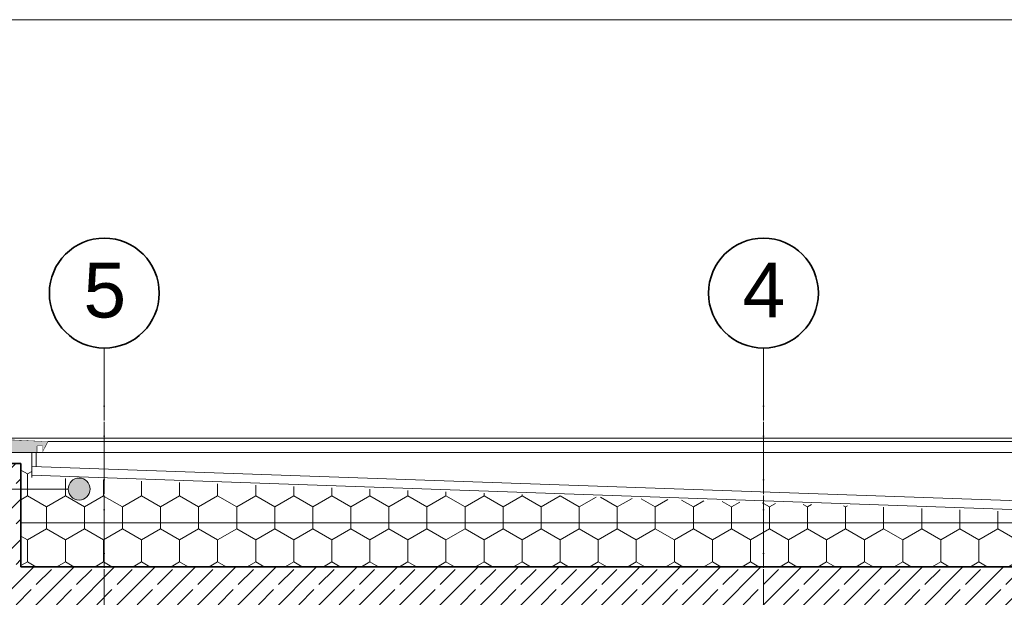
# Model space of a CAD drawing. Header units: millimetres. Extents: x -105953 to -79253, y 14617 to 35617.
# Tile 38 of 48: x -103352 to -98871, y 32989 to 35617. Entities that reach past the tile are written whole.
import ezdxf

# ---------------------------------------------------------------- set-up
doc = ezdxf.new("R2010")
doc.units = ezdxf.units.MM
doc.header["$MEASUREMENT"] = 0
doc.linetypes.add('Kropki i Kreski', pattern=[335.138881, 176.388884, -88.194442, 0, -70.555556])
doc.linetypes.add('Wipeout_Contour', pattern=[1000, 0, -1000])
doc.layers.add('Nowe_Konstrukcja - Belki', color=7, linetype='Continuous')
doc.layers.add('Nowe_zagospodarowanie', color=7, linetype='Continuous')
for name, color, linetype, lineweight in [('Nowe_Konstrukcja - Belki_Nr_pióra__21', 7, 'Continuous', 20), ('Nowe_Konstrukcja - Belki_Nr_pióra__3', 7, 'Continuous', 13), ('Nowe_Konstrukcja - Stropy_Nr_pióra__3', 7, 'Continuous', 13), ('Nowe_Konstrukcja - Stropy_Nr_pióra__7', 7, 'Continuous', 35), ('Nowe_Konstrukcja - Ściany zew_Nr_pióra__21', 7, 'Continuous', 20), ('Nowe_Konstrukcja - Ściany zew_Nr_pióra__3', 7, 'Continuous', 13), ('Nowe_Konstrukcja - Ściany zew_Nr_pióra__7', 7, 'Continuous', 35), ('Nowe_Osie_Nr_pióra__4', 8, 'Continuous', 13), ('Nowe_Osie_Nr_pióra__7', 7, 'Continuous', 35), ('Nowe_zagospodarowanie_Nr_pióra__21', 7, 'Continuous', 20)]:
    doc.layers.add(name, color=color, linetype=linetype, lineweight=lineweight)
doc.layers.add('Nowe_Konstrukcja - Belki_Nr_pióra__81', color=7, linetype='Continuous', lineweight=13, true_color=0x6a6a6a)
doc.layers.add('Nowe_Konstrukcja - Ściany zew_Nr_pióra__23', color=7, linetype='Continuous', lineweight=13, true_color=0x858585)
doc.styles.add('STYL_AUTOMATYCZNY_1', font='arial.ttf')
pattern_1 = [(90, (0, 0), (-173.20508, 0), [100, -200]), (90, (-86.6, 150), (-173.20508, 0), [100, -200]), (150, (-4e-14, 100), (86.60254, 150), [100, -200]), (150, (-173.2, 100), (86.60254, 150), [100, -200]), (210, (0, 0), (-86.60254, 150), [100, -200]), (210, (-173.2, -7e-14), (-86.60254, 150), [100, -200])]
pattern_2 = [(45, (0, 0), (-91.92388, 91.92388), []), (45, (-45.96, 45.96), (-91.92388, 91.92388), [97.5, -32.5])]

# ---------------------------------------------------------------- blocks, each defined once
blk = doc.blocks.new('Polilinia_6_1', base_point=(-103081.1, 33481.3))
at = {"layer": 'Nowe_zagospodarowanie', "linetype": 'Continuous', "lineweight": 0, "true_color": 0x000000}
blk.add_hatch(color=18, dxfattribs=at).paths.add_polyline_path([(-103131.1, 33481.3), (-103127.3, 33462.1), (-103116.5, 33445.9), (-103100.3, 33435.1), (-103081.1, 33431.3), (-103062, 33435.1), (-103045.8, 33445.9), (-103034.9, 33462.1), (-103031.1, 33481.3), (-103034.9, 33500.4), (-103045.8, 33516.6), (-103062, 33527.5), (-103081.1, 33531.3), (-103100.3, 33527.5), (-103116.5, 33516.6), (-103127.3, 33500.4)])
at = {"layer": 'Nowe_zagospodarowanie_Nr_pióra__21', "color": 7, "linetype": 'Continuous', "lineweight": 20, "flags": 128}
blk.add_lwpolyline([(-103131.1, 33481.3), (-104051.6, 33481.3), (-104551.6, 33481.3), (-104551.6, 33731.3), (-104551.6, 33781.3), (-104051.6, 33781.3), (-104051.6, 33481.3)], dxfattribs=at)
at = {"layer": 'Nowe_zagospodarowanie_Nr_pióra__21', "color": 7, "linetype": 'Continuous', "lineweight": 20}
blk.add_circle((-103081.1, 33481.3), 50, dxfattribs=at)

msp = doc.modelspace()

# ---------------------------------------------------------------- hatches: boundary and pattern name
at = {"layer": 'Nowe_Konstrukcja - Belki_Nr_pióra__81', "linetype": 'Continuous', "lineweight": 0, "true_color": 0x1a1a1a}
msp.add_hatch(color=250, dxfattribs=at).paths.add_polyline_path([(-103521.6, 33712.7), (-103904.1, 33697.9), (-103878.7, 33648.2), (-103878.7, 33677.1), (-103854.1, 33677.1), (-103854.1, 33648.2), (-103771.6, 33648.1), (-103771.6, 33647.9), (-103271.6, 33647.9), (-103271.6, 33677.1), (-103247.1, 33677.1), (-103247.1, 33648.2), (-103221.6, 33697.9)])
at = {"layer": 'Nowe_Konstrukcja - Ściany zew_Nr_pióra__23', "linetype": 'Continuous', "lineweight": 13, "true_color": 0x858585}
h = msp.add_hatch(dxfattribs=at)
h.set_pattern_fill('Styropian_0001', color=252, style=0, pattern_type=2)
h.set_pattern_definition(pattern_1)
h.paths.add_polyline_path([(-103346.6, 33647.9), (-103586.6, 33647.9), (-103586.6, 33597.9), (-103346.6, 33597.9)])
h = msp.add_hatch(dxfattribs=at)
h.set_pattern_fill('Styropian_0001', color=252, style=0, pattern_type=2)
h.set_pattern_definition(pattern_1)
h.paths.add_polyline_path([(-103586.6, 33597.9), (-103346.6, 33597.9), (-103346.6, 33647.9), (-103586.6, 33647.9)])
h = msp.add_hatch(dxfattribs=at)
h.set_pattern_fill('Styropian_0001', color=252, style=0, pattern_type=2)
h.set_pattern_definition(pattern_1)
h.paths.add_polyline_path([(-103296.6, 33534.6), (-103296.6, 33647.9), (-103346.6, 33647.9), (-103346.6, 33327.9), (-102966.6, 33327.9), (-102966.6, 33523), (-103298.4, 33534.6)])
h = msp.add_hatch(dxfattribs=at)
h.set_pattern_fill('Beton_zbrojony_0001', color=252, style=0, pattern_type=2)
h.set_pattern_definition(pattern_2)
h.paths.add_polyline_path([(-103586.6, 33126.4), (-103346.6, 33126.4), (-103346.6, 33597.9), (-103586.6, 33597.9)])
h = msp.add_hatch(dxfattribs=at)
h.set_pattern_fill('Styropian_0001', color=252, style=0, pattern_type=2)
h.set_pattern_definition(pattern_1)
h.paths.add_polyline_path([(-102966.6, 33523), (-102966.6, 33327.9), (-99966.6, 33327.9), (-99966.6, 33418.2)])
h = msp.add_hatch(dxfattribs=at)
h.set_pattern_fill('Styropian_0001', color=252, style=0, pattern_type=2)
h.set_pattern_definition(pattern_1)
h.paths.add_polyline_path([(-99966.6, 33418.2), (-99966.6, 33327.9), (-97866.6, 33327.9), (-97866.6, 33344.9)])
h = msp.add_hatch(dxfattribs=at)
h.set_pattern_fill('Styropian_0001', color=252, style=0, pattern_type=2)
h.set_pattern_definition(pattern_1)
h.paths.add_polyline_path([(-103346.6, 33327.9), (-103346.6, 33227.9), (-97491.9, 33227.9), (-97491.9, 33327.9)])
h = msp.add_hatch(dxfattribs=at)
h.set_pattern_fill('Styropian_0001', color=252, style=0, pattern_type=2)
h.set_pattern_definition(pattern_1)
h.paths.add_polyline_path([(-103345.8, 33227.9), (-103345.8, 33127.9), (-97491.9, 33127.9), (-97491.9, 33227.9)])
h = msp.add_hatch(dxfattribs=at)
h.set_pattern_fill('Beton_zbrojony_0001', color=252, style=0, pattern_type=2)
h.set_pattern_definition(pattern_2)
h.paths.add_polyline_path([(-103586.6, 32927.9), (-103086.6, 32927.9), (-103086.6, 32727.9), (-102846.6, 32727.9), (-102846.6, 32927.9), (-91246.6, 32927.9), (-91246.6, 33127.9), (-103586.6, 33127.9)])

# ---------------------------------------------------------------- linework, layer by layer
at = {"layer": 'Nowe_Konstrukcja - Belki_Nr_pióra__21', "color": 7, "linetype": 'Continuous', "lineweight": 20}
for p, q in [((-103221.6, 33697.9), (-103521.6, 33712.7)), ((-103247.1, 33648.2), (-103221.6, 33697.9)), ((-103271.6, 33647.9), (-103271.6, 33677.1)), ((-103271.6, 33677.1), (-103247.1, 33677.1)), ((-103247.1, 33648.2), (-103247.1, 33677.1)), ((-103771.6, 33647.9), (-103271.6, 33647.9))]:
    msp.add_line(p, q, dxfattribs=at)
at = {"layer": 'Nowe_Konstrukcja - Stropy_Nr_pióra__3', "color": 7, "linetype": 'Continuous', "lineweight": 13}
msp.add_line((-103346.6, 33327.9), (-91106.6, 33327.9), dxfattribs=at)
msp.add_line((-103346.6, 33327.9), (-91106.6, 33327.9), dxfattribs=at)
at = {"layer": 'Nowe_Konstrukcja - Stropy_Nr_pióra__7', "color": 7, "linetype": 'Continuous', "lineweight": 35}
msp.add_line((-103346.6, 33127.9), (-91486.6, 33127.9), dxfattribs=at)
at = {"layer": 'Nowe_Konstrukcja - Ściany zew_Nr_pióra__21', "color": 7, "linetype": 'Continuous', "lineweight": 20}
msp.add_line((-103346.6, 33647.9), (-103296.6, 33647.9), dxfattribs=at)
at = {"layer": 'Nowe_Konstrukcja - Ściany zew_Nr_pióra__3', "color": 7, "linetype": 'Continuous', "lineweight": 13}
msp.add_line((-103296.6, 33534.6), (-103296.6, 33647.9), dxfattribs=at)
msp.add_line((-103296.6, 33534.6), (-103296.6, 33647.9), dxfattribs=at)
at = {"layer": 'Nowe_Konstrukcja - Ściany zew_Nr_pióra__3', "color": 7, "linetype": 'Continuous', "lineweight": 13, "flags": 128}
for points in [[(-97416.6, 33327.9), (-97666.6, 33327.9), (-97666.6, 33387.9), (-103296.6, 33584.5)], [(-97416.6, 33327.9), (-97666.6, 33327.9), (-97666.6, 33347.9), (-103298, 33544.6)]]:
    msp.add_lwpolyline(points, dxfattribs=at)
at = {"layer": 'Nowe_Konstrukcja - Ściany zew_Nr_pióra__7', "color": 7, "linetype": 'Continuous', "lineweight": 35}
for p in [(-103586.6, 33597.9), (-103346.6, 33127.9)]:
    msp.add_line(p, (-103346.6, 33597.9), dxfattribs=at)
at = {"layer": 'Nowe_Osie_Nr_pióra__4', "color": 8, "linetype": 'Kropki i Kreski', "lineweight": 13}
for p in [(-102966.6, 34123), (-102966.6, 34123), (-99966.6, 34123), (-99966.6, 34123)]:
    msp.add_point(p, dxfattribs=at)
at = {"layer": 'Nowe_Osie_Nr_pióra__7', "color": 7, "linetype": 'Continuous', "lineweight": 35}
for centre, start, end in [((-102966.6, 34373), 90, 270), ((-102966.6, 34373), 270, 90), ((-99966.6, 34373), 90, 270), ((-99966.6, 34373), 270, 90)]:
    msp.add_arc(centre, 250, start, end, dxfattribs=at)

# ---------------------------------------------------------------- texts
at = {"layer": 'Nowe_Osie_Nr_pióra__4', "color": 8, "linetype": 'Continuous', "lineweight": 13, "char_height": 250, "attachment_point": 4, "style": 'STYL_AUTOMATYCZNY_1'}
for s, insert in [('\\A1;{\\pql;\\fArial|b0|i0|c238|p0;\\W1.000000;5}', (-103061.5, 34385.2)), ('\\A1;{\\pql;\\fArial|b0|i0|c238|p0;\\W1.000000;4}', (-100061.5, 34387.3))]:
    msp.add_mtext(s, dxfattribs=dict(at, insert=insert))

# ---------------------------------------------------------------- next in the draw order: wipeouts: each hides what was drawn before it
at = {"color": 254, "linetype": 'Wipeout_Contour', "lineweight": 0, "ltscale": 824747.982164}
msp.add_wipeout([(-103271.6, 33647.9), (-91576.6, 33647.9), (-91576.6, 33677.1), (-91601.2, 33677.1), (-91601.2, 33648.2), (-103247.1, 33648.2), (-103247.1, 33677.1), (-103271.6, 33677.1)], dxfattribs=at).dxf.layer = 'Nowe_Konstrukcja - Belki'

# ---------------------------------------------------------------- next in the draw order: linework, layer by layer
at = {"layer": 'Nowe_Konstrukcja - Ściany zew_Nr_pióra__21', "color": 7, "linetype": 'Continuous', "lineweight": 20}
msp.add_line((-103296.6, 33647.9), (-103276.6, 33647.9), dxfattribs=at)
at = {"layer": 'Nowe_Konstrukcja - Ściany zew_Nr_pióra__3', "color": 7, "linetype": 'Continuous', "lineweight": 13}
msp.add_line((-103276.6, 33583.9), (-103276.6, 33647.9), dxfattribs=at)

# ---------------------------------------------------------------- next in the draw order: wipeouts: each hides what was drawn before it
at = {"color": 254, "linetype": 'Wipeout_Contour', "lineweight": 0, "ltscale": 412387.213342}
msp.add_wipeout([(-103221.6, 33697.9), (-103247.1, 33648.2), (-91601.2, 33648.2), (-91626.6, 33697.9)], dxfattribs=at).dxf.layer = 'Nowe_Konstrukcja - Belki'

# ---------------------------------------------------------------- next in the draw order: linework, layer by layer
at = {"layer": 'Nowe_Konstrukcja - Belki_Nr_pióra__3', "color": 7, "linetype": 'Continuous', "lineweight": 13}
for p, q in [((-91576.6, 33647.9), (-103271.6, 33647.9)), ((-91601.2, 33648.2), (-103247.1, 33648.2))]:
    msp.add_line(p, q, dxfattribs=at)

# ---------------------------------------------------------------- next in the draw order: wipeouts: each hides what was drawn before it
at = {"color": 254, "linetype": 'Wipeout_Contour', "lineweight": 0, "ltscale": 412432.869257}
msp.add_wipeout([(-91326.6, 33712.7), (-103521.6, 33712.7), (-103221.6, 33697.9), (-91626.6, 33697.9)], dxfattribs=at).dxf.layer = 'Nowe_Konstrukcja - Belki'

# ---------------------------------------------------------------- next in the draw order: linework, layer by layer
at = {"layer": 'Nowe_Konstrukcja - Belki_Nr_pióra__3', "color": 7, "linetype": 'Continuous', "lineweight": 13}
for p, q in [((-91326.6, 33712.7), (-103521.6, 33712.7)), ((-91626.6, 33697.9), (-103221.6, 33697.9))]:
    msp.add_line(p, q, dxfattribs=at)
at = {"layer": 'Nowe_Osie_Nr_pióra__4', "color": 8, "linetype": 'Kropki i Kreski', "lineweight": 13}
for p, q in [((-102966.6, 33123), (-102966.6, 34123)), ((-102966.6, 34123), (-102966.6, 15971.2)), ((-99966.6, 34123), (-99966.6, 19447.9)), ((-99966.6, 33123), (-99966.6, 34123))]:
    msp.add_line(p, q, dxfattribs=at)
at = {"layer": 'Nowe_zagospodarowanie_Nr_pióra__21', "color": 7, "linetype": 'Continuous', "lineweight": 20, "flags": 128}
msp.add_lwpolyline([(-105953.5, 35617.2), (-105953.5, 14617.2), (-79253.5, 14617.2), (-79253.5, 35617.2)], close=True, dxfattribs=at)

# ---------------------------------------------------------------- next in the draw order: block references
at = {"layer": 'Nowe_zagospodarowanie', "color": 7, "linetype": 'Continuous', "lineweight": 20}
msp.add_blockref('Polilinia_6_1', (-103081.1, 33481.3), dxfattribs=at)

doc.saveas('drawing.dxf')
